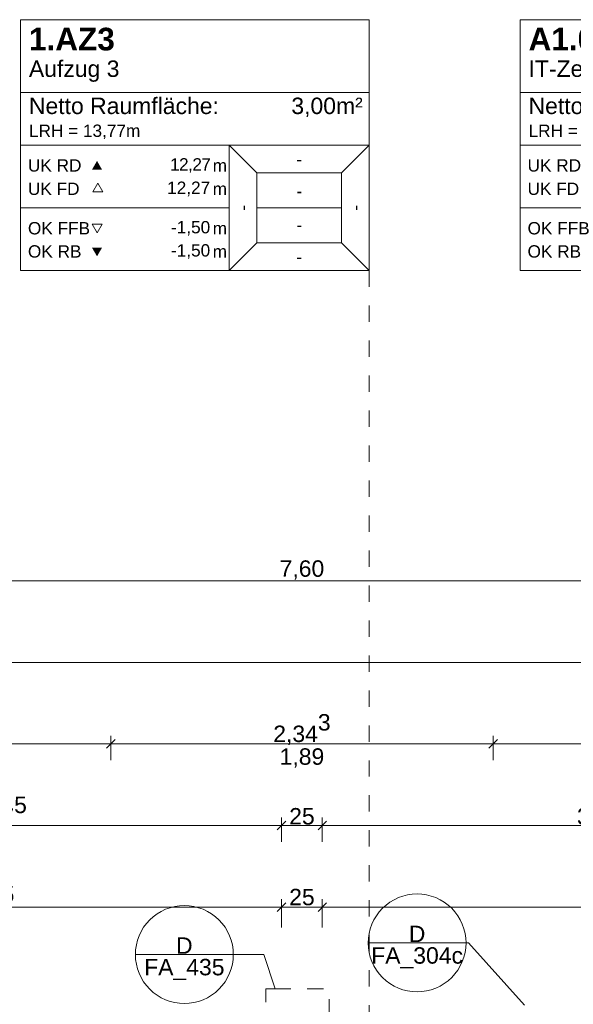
# Model space of a CAD drawing. Header units: metres. Extents: x -180 to 4, y -49 to 6.
# Tile 224 of 256: x -165.75 to -162.36, y 0.3 to 6.34. Entities that reach past the tile are written whole.
import ezdxf

# ---------------------------------------------------------------- set-up
doc = ezdxf.new("R2010")
doc.units = ezdxf.units.M
doc.header["$LTSCALE"] = 0.05
doc.header["$PDMODE"] = 1
doc.header["$PDSIZE"] = -2
doc.linetypes.add('ISO-10 Strichpunktlinie', pattern=[4.699, 3.048, -0.762, 0.127, -0.762])
doc.linetypes.add('KRA_ARC_3_GR_00_000_V_4-Grundriss EG$0$ISO-03 Gestrichelt mit A', pattern=[3.81, 1.524, -2.286])
doc.layers.get('0').update_dxf_attribs({"lineweight": 25})
for name, color, linetype, lineweight, true_color in [('70 -72 Beschriftung- 7 Detailverweise', 7, 'Continuous', 9, 0x00dd00), ('70 -72 Beschriftung- 7 Detailverweise Linie', 7, 'Continuous', 9, 0x00dd00), ('70 -75 Raumstempel- 1 Raumstempel', 1, 'Continuous', 50, 0xff0000), ('70 -76 Bemaßung- 2 Allgemein', 7, 'Continuous', 5, 0x6666cc)]:
    doc.layers.add(name, color=color, linetype=linetype, lineweight=lineweight, true_color=true_color)
doc.layers.add('70 -75 Raumstempel-2 Verweislinie', color=7, linetype='KRA_ARC_3_GR_00_000_V_4-Grundriss EG$0$ISO-03 Gestrichelt mit A', lineweight=9)
doc.layers.add('Keine', color=7, linetype='Continuous', lineweight=9)
doc.styles.add('Arial', font='arial.ttf')
doc.styles.add('Arial (bold)', font='arialbd.ttf')
doc.dimstyles.new('k+k 1_50', dxfattribs={"dimtxt": 0.100689, "dimasz": 0.05302, "dimexe": 0.05, "dimexo": 0.15, "dimgap": 0.01, "dimtad": 1, "dimdec": 3, "dimtxsty": 'Arial', "dimblk": 'VW_SLASH', "dimblk1": 'VW_SLASH', "dimblk2": 'VW_SLASH', "dimcen": 0, "dimdle": 0.05, "dimadec": 3, "dimazin": 0, "dimtfac": 0.75, "dimtdec": 3, "dimtix": 1, "dimtmove": 0, "dimatfit": 0, "dimldrblk": 'VW_SLASH-1', "dimfxl": 0.125, "dimfxlon": 1, "dimfrac": 2, "dimtolj": 1, "dimarcsym": 0})
doc.dimstyles.new('k+k_klein', dxfattribs={"dimtxt": 0.100689, "dimasz": 0.05302, "dimexe": 0.05, "dimexo": 0.15, "dimgap": 0.005, "dimtad": 1, "dimdec": 3, "dimtxsty": 'Arial', "dimblk": 'VW_SLASH-2', "dimblk1": 'VW_SLASH-2', "dimblk2": 'VW_SLASH-2', "dimcen": 0, "dimdle": 0.025, "dimadec": 3, "dimazin": 0, "dimtfac": 0.75, "dimtdec": 3, "dimtix": 1, "dimtmove": 0, "dimatfit": 0, "dimldrblk": 'VW_FILLEDARROW', "dimfxl": 0.1, "dimfxlon": 1, "dimfrac": 2, "dimtolj": 1, "dimarcsym": 0})

# ---------------------------------------------------------------- blocks, each defined once
blk = doc.blocks.new('Gruppe-13118')
at = {"layer": '70 -75 Raumstempel- 1 Raumstempel', "color": 7, "linetype": 'Continuous', "lineweight": 9, "transparency": 33554687}
for p, q in [((-162.6827, 6.3376), (-162.6827, 4.8)), ((-160.546, 6.3376), (-162.6827, 6.3376)), ((-160.546, 4.8), (-160.546, 6.3376)), ((-160.546, 5.8908), (-162.6827, 5.8908)), ((-162.6827, 5.5688), (-161.4045, 5.5688)), ((-161.2349, 5.3984), (-161.4045, 5.5688)), ((-160.546, 5.5688), (-161.4045, 5.5688)), ((-161.4045, 5.5688), (-161.4045, 4.8)), ((-161.4045, 5.5688), (-160.546, 5.5688)), ((-160.7156, 5.3984), (-160.546, 5.5688)), ((-161.2349, 4.9704), (-161.2349, 5.3984)), ((-161.2349, 5.3984), (-160.7156, 5.3984)), ((-160.7156, 4.9704), (-160.7156, 5.3984)), ((-162.6827, 5.1844), (-161.4045, 5.1844)), ((-160.7156, 5.1844), (-161.2349, 5.1844)), ((-161.2349, 4.9704), (-161.4045, 4.8)), ((-161.2349, 4.9704), (-160.7156, 4.9704)), ((-160.7156, 4.9704), (-160.546, 4.8)), ((-160.546, 4.8), (-162.6827, 4.8))]:
    blk.add_line(p, q, dxfattribs=at)
for points in [[(-162.1834, 5.4191), (-162.2141, 5.4724), (-162.2449, 5.4191)], [(-162.1834, 4.9408), (-162.2141, 4.8875), (-162.2449, 4.9408)]]:
    blk.add_solid(points, dxfattribs=at)
at = {"layer": '70 -75 Raumstempel- 1 Raumstempel', "color": 7, "transparency": 33554687}
for s, insert, char_height, attachment_point, rotation, line_spacing_factor, style in [('A1.045', (-162.6317, 6.2178), 0.13845, 4, 0, 0.971658, 'Arial (bold)'), ('IT-Zentrale', (-162.6317, 6.0876), 0.100689, 1, 0, 0.970891, 'Arial'), ('Netto Raumfläche:', (-162.6317, 5.8601), 0.100689, 1, 0, 0.96878, 'Arial'), ('24,20m²', (-160.585, 5.8601), 0.10069, 3, 0, 0.96878, 'Arial'), ('OSB', (-160.9753, 5.482), 0.07552, 5, 0, 0.973705, 'Arial'), ('{\\T0.9;DE00BSD1}', (-160.9753, 5.2874), 0.075516, 5, 0, 0.973705, 'Arial'), ('B', (-161.3199, 5.1844), 0.0755, 5, 90, 0.973705, 'Arial'), ('B', (-160.6309, 5.1844), 0.0755, 5, 90, 0.973705, 'Arial'), ('{\\T0.9;BO02ES3}', (-160.9753, 5.0794), 0.075516, 5, 0, 0.973705, 'Arial'), ('B', (-160.9753, 4.8839), 0.0755, 5, 0, 0.973705, 'Arial')]:
    blk.add_mtext(s, dxfattribs=dict(at, insert=insert, char_height=char_height, attachment_point=attachment_point, rotation=rotation, line_spacing_factor=line_spacing_factor, style=style))
at = {"layer": '70 -75 Raumstempel- 1 Raumstempel', "color": 7, "transparency": 33554687, "rotation": 0, "style": 'Arial'}
for s, insert, char_height, width, attachment_point, line_spacing_factor in [('LRH = 3,6775m', (-162.6317, 5.6952), 0.075516, 2.046762, 1, 0.968077), ('UK RD', (-162.6377, 5.4442), 0.07552, 0.3787, 4, 0.973705), ('{\\T0.93;8,49}', (-161.5202, 5.4442), 0.075516, 0.640583, 6, 0.973705), ('m', (-161.417, 5.4442), 0.0755, 0.105423, 6, 0.973705), ('UK FD', (-162.6377, 5.3011), 0.07552, 0.3787, 4, 0.973705), ('8,4775', (-161.5202, 5.3011), 0.07552, 0.640583, 6, 0.973705), ('m', (-161.417, 5.3011), 0.0755, 0.105423, 6, 0.973705), ('OK FFB', (-162.6377, 5.0593), 0.07552, 0.401981, 4, 0.973705), ('4,80', (-161.5202, 5.0593), 0.07552, 0.640583, 6, 0.973705), ('m', (-161.417, 5.0593), 0.0755, 0.105423, 6, 0.973705), ('OK RB', (-162.6377, 4.9173), 0.07552, 0.401981, 4, 0.973705), ('4,60', (-161.5202, 4.9173), 0.07552, 0.640583, 6, 0.973705), ('m', (-161.417, 4.9173), 0.0755, 0.105423, 6, 0.973705)]:
    blk.add_mtext(s, dxfattribs=dict(at, insert=insert, char_height=char_height, width=width, attachment_point=attachment_point, line_spacing_factor=line_spacing_factor))
at = {"color": 255, "linetype": 'Continuous', "lineweight": 9, "transparency": 33554687}
for points in [[(-162.1791, 5.2825), (-162.2099, 5.3358), (-162.2407, 5.2825)], [(-162.1834, 5.0845), (-162.2141, 5.0312), (-162.2449, 5.0845)]]:
    blk.add_wipeout(points, dxfattribs=at).dxf.layer = '70 -75 Raumstempel- 1 Raumstempel'
at = {"layer": '70 -75 Raumstempel- 1 Raumstempel', "color": 7, "linetype": 'Continuous', "lineweight": 9, "transparency": 33554687, "flags": 128}
for points in [[(-162.1791, 5.2825), (-162.2099, 5.3358), (-162.2407, 5.2825)], [(-162.1834, 5.0845), (-162.2141, 5.0312), (-162.2449, 5.0845)]]:
    blk.add_lwpolyline(points, close=True, dxfattribs=at)
blk = doc.blocks.new('Gruppe-13119')
at = {"layer": '70 -75 Raumstempel- 1 Raumstempel', "color": 7, "transparency": 33554687}
blk.add_blockref('Gruppe-13118', (0, 0), dxfattribs=at)
blk = doc.blocks.new('Gruppe-13122')
at = {"layer": '70 -75 Raumstempel- 1 Raumstempel', "color": 7, "linetype": 'Continuous', "lineweight": 9, "transparency": 33554687}
for p, q in [((-165.746, 6.3376), (-165.746, 4.8)), ((-163.6093, 6.3376), (-165.746, 6.3376)), ((-163.6093, 4.8), (-163.6093, 6.3376)), ((-163.6093, 5.8908), (-165.746, 5.8908)), ((-165.746, 5.5688), (-164.4678, 5.5688)), ((-164.2982, 5.3984), (-164.4678, 5.5688)), ((-163.6093, 5.5688), (-164.4678, 5.5688)), ((-164.4678, 5.5688), (-164.4678, 4.8)), ((-164.4678, 5.5688), (-163.6093, 5.5688)), ((-163.7789, 5.3984), (-163.6093, 5.5688)), ((-164.2982, 4.9704), (-164.2982, 5.3984)), ((-164.2982, 5.3984), (-163.7789, 5.3984)), ((-163.7789, 4.9704), (-163.7789, 5.3984)), ((-165.746, 5.1844), (-164.4678, 5.1844)), ((-163.7789, 5.1844), (-164.2982, 5.1844)), ((-164.2982, 4.9704), (-164.4678, 4.8)), ((-164.2982, 4.9704), (-163.7789, 4.9704)), ((-163.7789, 4.9704), (-163.6093, 4.8)), ((-163.6093, 4.8), (-165.746, 4.8))]:
    blk.add_line(p, q, dxfattribs=at)
for points in [[(-165.2467, 5.4191), (-165.2774, 5.4724), (-165.3082, 5.4191)], [(-165.2467, 4.9408), (-165.2774, 4.8875), (-165.3082, 4.9408)]]:
    blk.add_solid(points, dxfattribs=at)
at = {"layer": '70 -75 Raumstempel- 1 Raumstempel', "color": 7, "transparency": 33554687}
for s, insert, char_height, attachment_point, rotation, line_spacing_factor, style in [('1.AZ3', (-165.695, 6.2178), 0.13845, 4, 0, 0.971658, 'Arial (bold)'), ('Aufzug 3', (-165.695, 6.0876), 0.10069, 1, 0, 0.970891, 'Arial'), ('Netto Raumfläche:', (-165.695, 5.8601), 0.100689, 1, 0, 0.96878, 'Arial'), ('3,00m²', (-163.6483, 5.8601), 0.10069, 3, 0, 0.96878, 'Arial'), ('-', (-164.0386, 5.482), 0.0755, 5, 0, 0.973705, 'Arial'), ('{\\T0.9;-}', (-164.0386, 5.2874), 0.07552, 5, 0, 0.973705, 'Arial'), ('-', (-164.3832, 5.1844), 0.0755, 5, 90, 0.973705, 'Arial'), ('-', (-163.6942, 5.1844), 0.0755, 5, 90, 0.973705, 'Arial'), ('{\\T0.9;-}', (-164.0386, 5.0794), 0.07552, 5, 0, 0.973705, 'Arial'), ('-', (-164.0386, 4.8839), 0.0755, 5, 0, 0.973705, 'Arial')]:
    blk.add_mtext(s, dxfattribs=dict(at, insert=insert, char_height=char_height, attachment_point=attachment_point, rotation=rotation, line_spacing_factor=line_spacing_factor, style=style))
at = {"layer": '70 -75 Raumstempel- 1 Raumstempel', "color": 7, "transparency": 33554687, "rotation": 0, "style": 'Arial'}
for s, insert, char_height, width, attachment_point, line_spacing_factor in [('LRH = 13,77m', (-165.695, 5.6952), 0.075516, 2.046762, 1, 0.968077), ('UK RD', (-165.701, 5.4442), 0.07552, 0.3787, 4, 0.973705), ('{\\T0.93;12,27}', (-164.5835, 5.4442), 0.075516, 0.640583, 6, 0.973705), ('m', (-164.4803, 5.4442), 0.0755, 0.105423, 6, 0.973705), ('UK FD', (-165.701, 5.3011), 0.07552, 0.3787, 4, 0.973705), ('12,27', (-164.5835, 5.3011), 0.07552, 0.640583, 6, 0.973705), ('m', (-164.4803, 5.3011), 0.0755, 0.105423, 6, 0.973705), ('OK FFB', (-165.701, 5.0593), 0.07552, 0.401981, 4, 0.973705), ('-1,50', (-164.5835, 5.0593), 0.07552, 0.640583, 6, 0.973705), ('m', (-164.4803, 5.0593), 0.0755, 0.105423, 6, 0.973705), ('OK RB', (-165.701, 4.9173), 0.07552, 0.401981, 4, 0.973705), ('-1,50', (-164.5835, 4.9173), 0.07552, 0.640583, 6, 0.973705), ('m', (-164.4803, 4.9173), 0.0755, 0.105423, 6, 0.973705)]:
    blk.add_mtext(s, dxfattribs=dict(at, insert=insert, char_height=char_height, width=width, attachment_point=attachment_point, line_spacing_factor=line_spacing_factor))
at = {"color": 255, "linetype": 'Continuous', "lineweight": 9, "transparency": 33554687}
for points in [[(-165.2424, 5.2825), (-165.2732, 5.3358), (-165.304, 5.2825)], [(-165.2467, 5.0845), (-165.2774, 5.0312), (-165.3082, 5.0845)]]:
    blk.add_wipeout(points, dxfattribs=at).dxf.layer = '70 -75 Raumstempel- 1 Raumstempel'
at = {"layer": '70 -75 Raumstempel- 1 Raumstempel', "color": 7, "linetype": 'Continuous', "lineweight": 9, "transparency": 33554687, "flags": 128}
for points in [[(-165.2424, 5.2825), (-165.2732, 5.3358), (-165.304, 5.2825)], [(-165.2467, 5.0845), (-165.2774, 5.0312), (-165.3082, 5.0845)]]:
    blk.add_lwpolyline(points, close=True, dxfattribs=at)
blk = doc.blocks.new('Gruppe-13123')
at = {"layer": '70 -75 Raumstempel- 1 Raumstempel', "color": 7, "transparency": 33554687}
blk.add_blockref('Gruppe-13122', (0, 0), dxfattribs=at)
blk = doc.blocks.new('Gruppe-14451')
at = {"layer": '70 -72 Beschriftung- 7 Detailverweise'}
blk.add_line((-163.0149, 0.6812), (-163.6149, 0.6812), dxfattribs=at)
at = {"layer": '70 -72 Beschriftung- 7 Detailverweise', "flags": 128}
blk.add_lwpolyline([(-163.0149, 0.6812), (-163.0164, 0.6518), (-163.0207, 0.6227), (-163.0278, 0.5941), (-163.0378, 0.5664), (-163.0503, 0.5398), (-163.0655, 0.5146), (-163.083, 0.4909), (-163.1028, 0.4691), (-163.1246, 0.4493), (-163.1482, 0.4318), (-163.1735, 0.4167), (-163.2001, 0.4041), (-163.2278, 0.3941), (-163.2564, 0.387), (-163.2855, 0.3827), (-163.3149, 0.3812), (-163.3443, 0.3827), (-163.3734, 0.387), (-163.402, 0.3941), (-163.4297, 0.4041), (-163.4563, 0.4167), (-163.4816, 0.4318), (-163.5052, 0.4493), (-163.527, 0.4691), (-163.5468, 0.4909), (-163.5644, 0.5146), (-163.5795, 0.5398), (-163.5921, 0.5664), (-163.602, 0.5941), (-163.6092, 0.6227), (-163.6135, 0.6518), (-163.6149, 0.6812), (-163.6135, 0.7106), (-163.6092, 0.7398), (-163.602, 0.7683), (-163.5921, 0.796), (-163.5795, 0.8226), (-163.5644, 0.8479), (-163.5468, 0.8715), (-163.527, 0.8934), (-163.5052, 0.9131), (-163.4816, 0.9307), (-163.4563, 0.9458), (-163.4297, 0.9584), (-163.402, 0.9683), (-163.3734, 0.9755), (-163.3443, 0.9798), (-163.3149, 0.9812), (-163.2855, 0.9798), (-163.2564, 0.9755), (-163.2278, 0.9683), (-163.2001, 0.9584), (-163.1735, 0.9458), (-163.1482, 0.9307), (-163.1246, 0.9131), (-163.1028, 0.8934), (-163.083, 0.8715), (-163.0655, 0.8479), (-163.0503, 0.8226), (-163.0378, 0.796), (-163.0278, 0.7683), (-163.0207, 0.7398), (-163.0164, 0.7106)], close=True, dxfattribs=at)
at = {"layer": '70 -72 Beschriftung- 7 Detailverweise'}
blk.add_point((-163.3149, 0.6812), dxfattribs=at)
at = {"layer": '70 -72 Beschriftung- 7 Detailverweise', "line_spacing_factor": 0.96878, "style": 'Arial'}
for s, insert, char_height, attachment_point in [('D', (-163.3149, 0.6858), 0.1007, 8), ('FA_304c', (-163.3149, 0.6546), 0.10069, 2)]:
    blk.add_mtext(s, dxfattribs=dict(at, insert=insert, char_height=char_height, attachment_point=attachment_point))
blk = doc.blocks.new('Gruppe-14452')
at = {"layer": '70 -72 Beschriftung- 7 Detailverweise', "transparency": 33554687}
for q in [(-163.3149, 0.6812), (-162.6569, 0.3)]:
    blk.add_line((-162.9998, 0.6812), q, dxfattribs=at)
at = {"layer": '70 -72 Beschriftung- 7 Detailverweise', "color": 7, "transparency": 33554687}
blk.add_blockref('Gruppe-14451', (0, 0), dxfattribs=at)
blk = doc.blocks.new('Gruppe-14787')
at = {"layer": '70 -72 Beschriftung- 7 Detailverweise'}
blk.add_line((-164.4421, 0.6099), (-165.0421, 0.6099), dxfattribs=at)
at = {"layer": '70 -72 Beschriftung- 7 Detailverweise', "flags": 128}
blk.add_lwpolyline([(-164.4421, 0.6099), (-164.4435, 0.5805), (-164.4478, 0.5514), (-164.455, 0.5228), (-164.4649, 0.4951), (-164.4775, 0.4685), (-164.4926, 0.4433), (-164.5102, 0.4196), (-164.53, 0.3978), (-164.5518, 0.378), (-164.5754, 0.3605), (-164.6007, 0.3454), (-164.6273, 0.3328), (-164.655, 0.3228), (-164.6836, 0.3157), (-164.7127, 0.3114), (-164.7421, 0.3099), (-164.7715, 0.3114), (-164.8006, 0.3157), (-164.8292, 0.3228), (-164.8569, 0.3328), (-164.8835, 0.3454), (-164.9088, 0.3605), (-164.9324, 0.378), (-164.9542, 0.3978), (-164.974, 0.4196), (-164.9915, 0.4433), (-165.0067, 0.4685), (-165.0192, 0.4951), (-165.0292, 0.5228), (-165.0363, 0.5514), (-165.0406, 0.5805), (-165.0421, 0.6099), (-165.0406, 0.6393), (-165.0363, 0.6685), (-165.0292, 0.697), (-165.0192, 0.7247), (-165.0067, 0.7513), (-164.9915, 0.7766), (-164.974, 0.8002), (-164.9542, 0.8221), (-164.9324, 0.8418), (-164.9088, 0.8594), (-164.8835, 0.8745), (-164.8569, 0.8871), (-164.8292, 0.897), (-164.8006, 0.9042), (-164.7715, 0.9085), (-164.7421, 0.9099), (-164.7127, 0.9085), (-164.6836, 0.9042), (-164.655, 0.897), (-164.6273, 0.8871), (-164.6007, 0.8745), (-164.5754, 0.8594), (-164.5518, 0.8418), (-164.53, 0.8221), (-164.5102, 0.8002), (-164.4926, 0.7766), (-164.4775, 0.7513), (-164.4649, 0.7247), (-164.455, 0.697), (-164.4478, 0.6685), (-164.4435, 0.6393)], close=True, dxfattribs=at)
at = {"layer": '70 -72 Beschriftung- 7 Detailverweise'}
blk.add_point((-164.7421, 0.6099), dxfattribs=at)
at = {"layer": '70 -72 Beschriftung- 7 Detailverweise', "line_spacing_factor": 0.96878, "style": 'Arial'}
for s, insert, char_height, attachment_point in [('D', (-164.7421, 0.6145), 0.1007, 8), ('FA_435', (-164.7421, 0.5833), 0.10069, 2)]:
    blk.add_mtext(s, dxfattribs=dict(at, insert=insert, char_height=char_height, attachment_point=attachment_point))
blk = doc.blocks.new('Gruppe-14788')
at = {"layer": '70 -72 Beschriftung- 7 Detailverweise', "transparency": 33554687}
for q in [(-164.7421, 0.6099), (-164.1846, 0.4001)]:
    blk.add_line((-164.2554, 0.6099), q, dxfattribs=at)
at = {"layer": '70 -72 Beschriftung- 7 Detailverweise', "color": 7, "transparency": 33554687}
blk.add_blockref('Gruppe-14787', (0, 0), dxfattribs=at)
blk = doc.blocks.new('_OG1_2D (2D)')
at = {"layer": '70 -72 Beschriftung- 7 Detailverweise Linie', "linetype": 'ISO-10 Strichpunktlinie', "flags": 128}
blk.add_lwpolyline([(-164.24145832, 0.40007304), (-163.85345975, 0.40007304), (-163.85345975, -0.83655064), (-164.24145832, -0.83655064)], close=True, dxfattribs=at)
at = {"layer": '70 -72 Beschriftung- 7 Detailverweise'}
for name in ['Gruppe-14452', 'Gruppe-14788']:
    blk.add_blockref(name, (0, 0), dxfattribs=at)
at = {"layer": '70 -75 Raumstempel- 1 Raumstempel', "transparency": 33554687}
for name in ['Gruppe-13123', 'Gruppe-13119']:
    blk.add_blockref(name, (0, 0), dxfattribs=at)
at = {"layer": '70 -75 Raumstempel-2 Verweislinie'}
blk.add_line((-163.60930191, 4.79995802), (-163.60930191, -7.13204198), dxfattribs=at)
blk = doc.blocks.new('VW_SLASH-2')
at = {"color": 0, "linetype": 'ByBlock', "lineweight": -2, "transparency": 16777216}
blk.add_line((0.47, 0), (-1, 0), dxfattribs=at)
at = {"color": 0, "lineweight": 5, "transparency": 16777216, "flags": 128}
blk.add_lwpolyline([(0.5, 0.5), (-0.5, -0.5)], dxfattribs=at)
blk = doc.blocks.new('*D16093')
at = {"layer": '70 -76 Bemaßung- 2 Allgemein', "color": 0, "lineweight": -2}
for p, q in [((-167.821, 3.05), (-167.821, 2.95)), ((-160.221, 3.05), (-160.221, 2.95)), ((-160.274, 2.9), (-167.768, 2.9))]:
    blk.add_line(p, q, dxfattribs=at)
at = {"layer": 'Defpoints', "color": 0}
for p in [(-167.821, 2.9), (-167.821, 2.9), (-160.221, 2.9)]:
    blk.add_point(p, dxfattribs=at)
at = {"layer": '70 -76 Bemaßung- 2 Allgemein', "color": 0, "lineweight": -2, "xscale": 0.05302001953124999, "yscale": 0.05302001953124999, "zscale": 0.05302001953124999, "rotation": 180}
blk.add_blockref('VW_SLASH-2', (-167.821, 2.9), dxfattribs=at)
at = {"layer": '70 -76 Bemaßung- 2 Allgemein', "color": 0, "lineweight": -2, "xscale": 0.05302001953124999, "yscale": 0.05302001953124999, "zscale": 0.05302001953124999}
blk.add_blockref('VW_SLASH-2', (-160.221, 2.9), dxfattribs=at)
at = {"layer": '70 -76 Bemaßung- 2 Allgemein', "color": 0, "insert": (-164.021, 2.9654), "char_height": 0.10069, "attachment_point": 5, "style": 'Arial'}
blk.add_mtext('\\A1;7,60', dxfattribs=at)
blk = doc.blocks.new('VW_FILLEDARROW')
at = {"linetype": 'Continuous', "lineweight": 0, "transparency": 16777216}
blk.add_hatch(color=0, dxfattribs=at).paths.add_polyline_path([(-2.83, 0.76), (0, 0), (-2.83, -0.76)])
at = {"color": 0, "lineweight": 5, "transparency": 16777216, "flags": 128}
blk.add_lwpolyline([(-2.83, 0.76), (0, 0), (-2.83, -0.76)], close=True, dxfattribs=at)
blk = doc.blocks.new('VW_SLASH')
at = {"color": 0, "linetype": 'ByBlock', "lineweight": -2, "transparency": 16777216}
blk.add_line((0.94, 0), (-1, 0), dxfattribs=at)
at = {"color": 0, "lineweight": 20, "transparency": 16777216, "flags": 128}
blk.add_lwpolyline([(0.5, 0.5), (-0.5, -0.5)], dxfattribs=at)
blk = doc.blocks.new('*D16163')
at = {"layer": '70 -76 Bemaßung- 2 Allgemein', "color": 0, "lineweight": -2}
for p, q in [((-167.696, 0.775), (-167.696, 0.95)), ((-164.146, 0.775), (-164.146, 0.95)), ((-164.199, 0.9), (-167.643, 0.9))]:
    blk.add_line(p, q, dxfattribs=at)
at = {"layer": 'Defpoints', "color": 0}
for p in [(-167.696, 0.9), (-167.696, -0.647), (-164.146, -0.647)]:
    blk.add_point(p, dxfattribs=at)
at = {"layer": '70 -76 Bemaßung- 2 Allgemein', "color": 0, "lineweight": -2, "xscale": 0.05302001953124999, "yscale": 0.05302001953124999, "zscale": 0.05302001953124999, "rotation": 180}
blk.add_blockref('VW_SLASH', (-167.696, 0.9), dxfattribs=at)
at = {"layer": '70 -76 Bemaßung- 2 Allgemein', "color": 0, "lineweight": -2, "xscale": 0.05302001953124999, "yscale": 0.05302001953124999, "zscale": 0.05302001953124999}
blk.add_blockref('VW_SLASH', (-164.146, 0.9), dxfattribs=at)
at = {"layer": '70 -76 Bemaßung- 2 Allgemein', "color": 0, "insert": (-165.921, 0.9704), "char_height": 0.10069, "attachment_point": 5, "style": 'Arial'}
blk.add_mtext('\\A1;3,55', dxfattribs=at)
blk = doc.blocks.new('VW_SLASH-1')
at = {"color": 0, "linetype": 'ByBlock', "lineweight": -2, "transparency": 16777216}
blk.add_line((0.94, 0), (-1, 0), dxfattribs=at)
at = {"color": 0, "lineweight": 5, "transparency": 16777216, "flags": 128}
blk.add_lwpolyline([(0.5, 0.5), (-0.5, -0.5)], dxfattribs=at)
blk = doc.blocks.new('*D16164')
at = {"layer": '70 -76 Bemaßung- 2 Allgemein', "color": 0, "lineweight": -2}
for p, q in [((-164.146, 0.775), (-164.146, 0.95)), ((-163.896, 0.775), (-163.896, 0.95)), ((-163.949, 0.9), (-164.093, 0.9))]:
    blk.add_line(p, q, dxfattribs=at)
at = {"layer": 'Defpoints', "color": 0}
for p in [(-164.146, 0.9), (-164.146, -0.647), (-163.896, -0.647)]:
    blk.add_point(p, dxfattribs=at)
at = {"layer": '70 -76 Bemaßung- 2 Allgemein', "color": 0, "lineweight": -2, "xscale": 0.05302001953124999, "yscale": 0.05302001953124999, "zscale": 0.05302001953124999, "rotation": 180}
blk.add_blockref('VW_SLASH', (-164.146, 0.9), dxfattribs=at)
at = {"layer": '70 -76 Bemaßung- 2 Allgemein', "color": 0, "lineweight": -2, "xscale": 0.05302001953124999, "yscale": 0.05302001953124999, "zscale": 0.05302001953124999}
blk.add_blockref('VW_SLASH', (-163.896, 0.9), dxfattribs=at)
at = {"layer": '70 -76 Bemaßung- 2 Allgemein', "color": 0, "insert": (-164.021, 0.9614), "char_height": 0.10069, "attachment_point": 5, "style": 'Arial'}
blk.add_mtext('\\A1;25', dxfattribs=at)
blk = doc.blocks.new('*D16165')
at = {"layer": '70 -76 Bemaßung- 2 Allgemein', "color": 0, "lineweight": -2}
for p, q in [((-163.896, 0.775), (-163.896, 0.95)), ((-160.346, 0.775), (-160.346, 0.95)), ((-160.399, 0.9), (-163.843, 0.9))]:
    blk.add_line(p, q, dxfattribs=at)
at = {"layer": 'Defpoints', "color": 0}
for p in [(-163.896, 0.9), (-163.896, -0.647), (-160.346, -0.647)]:
    blk.add_point(p, dxfattribs=at)
at = {"layer": '70 -76 Bemaßung- 2 Allgemein', "color": 0, "lineweight": -2, "xscale": 0.05302001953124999, "yscale": 0.05302001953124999, "zscale": 0.05302001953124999, "rotation": 180}
blk.add_blockref('VW_SLASH', (-163.896, 0.9), dxfattribs=at)
at = {"layer": '70 -76 Bemaßung- 2 Allgemein', "color": 0, "lineweight": -2, "xscale": 0.05302001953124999, "yscale": 0.05302001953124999, "zscale": 0.05302001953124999}
blk.add_blockref('VW_SLASH', (-160.346, 0.9), dxfattribs=at)
at = {"layer": '70 -76 Bemaßung- 2 Allgemein', "color": 0, "insert": (-162.121, 0.9704), "char_height": 0.10069, "attachment_point": 5, "style": 'Arial'}
blk.add_mtext('\\A1;3,55', dxfattribs=at)
blk = doc.blocks.new('*D16413')
at = {"layer": '70 -76 Bemaßung- 2 Allgemein', "color": 0, "lineweight": -2}
for p, q in [((-175.421, 2.3), (-175.421, 2.45)), ((-0.421, 2.3), (-0.421, 2.45)), ((-0.474, 2.4), (-175.368, 2.4))]:
    blk.add_line(p, q, dxfattribs=at)
at = {"layer": 'Defpoints', "color": 0}
for p in [(-175.421, 2.4), (-175.421, 0.3186), (-0.421, -0.447)]:
    blk.add_point(p, dxfattribs=at)
at = {"layer": '70 -76 Bemaßung- 2 Allgemein', "color": 0, "lineweight": -2, "xscale": 0.05302001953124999, "yscale": 0.05302001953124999, "zscale": 0.05302001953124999, "rotation": 180}
blk.add_blockref('VW_SLASH-2', (-175.421, 2.4), dxfattribs=at)
at = {"layer": '70 -76 Bemaßung- 2 Allgemein', "color": 0, "lineweight": -2, "xscale": 0.05302001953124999, "yscale": 0.05302001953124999, "zscale": 0.05302001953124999}
blk.add_blockref('VW_SLASH-2', (-0.421, 2.4), dxfattribs=at)
at = {"layer": '70 -76 Bemaßung- 2 Allgemein', "color": 0, "insert": (-87.921, 2.4654), "char_height": 0.10069, "attachment_point": 5, "style": 'Arial'}
blk.add_mtext('\\A1;175,00', dxfattribs=at)
blk = doc.blocks.new('*D16427')
at = {"layer": '70 -76 Bemaßung- 2 Allgemein', "color": 0, "lineweight": -2}
for p, q in [((-167.536, 1.8), (-167.536, 1.95)), ((-165.1927, 1.8), (-165.1927, 1.95)), ((-165.2457, 1.9), (-167.483, 1.9))]:
    blk.add_line(p, q, dxfattribs=at)
at = {"layer": 'Defpoints', "color": 0}
for p in [(-167.536, 1.9), (-167.536, -0.347), (-165.1927, -0.347)]:
    blk.add_point(p, dxfattribs=at)
at = {"layer": '70 -76 Bemaßung- 2 Allgemein', "color": 0, "lineweight": -2, "xscale": 0.05302001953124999, "yscale": 0.05302001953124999, "zscale": 0.05302001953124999, "rotation": 180}
blk.add_blockref('VW_SLASH-2', (-167.536, 1.9), dxfattribs=at)
at = {"layer": '70 -76 Bemaßung- 2 Allgemein', "color": 0, "lineweight": -2, "xscale": 0.05302001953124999, "yscale": 0.05302001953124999, "zscale": 0.05302001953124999}
blk.add_blockref('VW_SLASH-2', (-165.1927, 1.9), dxfattribs=at)
at = {"layer": '70 -76 Bemaßung- 2 Allgemein', "color": 0, "insert": (-166.3643, 1.9881), "char_height": 0.100689, "attachment_point": 5, "style": 'Arial'}
blk.add_mtext('\\A1;2,34\\S3^ ;', dxfattribs=at)
blk = doc.blocks.new('*D16428')
at = {"layer": '70 -76 Bemaßung- 2 Allgemein', "color": 0, "lineweight": -2}
for p, q in [((-165.1927, 1.8), (-165.1927, 1.95)), ((-162.8493, 1.8), (-162.8493, 1.95)), ((-162.9024, 1.9), (-165.1396, 1.9))]:
    blk.add_line(p, q, dxfattribs=at)
at = {"layer": 'Defpoints', "color": 0}
for p in [(-165.1927, 1.9), (-165.1927, -0.347), (-162.8493, -0.347)]:
    blk.add_point(p, dxfattribs=at)
at = {"layer": '70 -76 Bemaßung- 2 Allgemein', "color": 0, "lineweight": -2, "xscale": 0.05302001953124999, "yscale": 0.05302001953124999, "zscale": 0.05302001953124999, "rotation": 180}
blk.add_blockref('VW_SLASH-2', (-165.1927, 1.9), dxfattribs=at)
at = {"layer": '70 -76 Bemaßung- 2 Allgemein', "color": 0, "lineweight": -2, "xscale": 0.05302001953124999, "yscale": 0.05302001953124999, "zscale": 0.05302001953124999}
blk.add_blockref('VW_SLASH-2', (-162.8493, 1.9), dxfattribs=at)
at = {"layer": '70 -76 Bemaßung- 2 Allgemein', "color": 0, "insert": (-164.021, 1.9881), "char_height": 0.100689, "attachment_point": 5, "style": 'Arial'}
blk.add_mtext('\\A1;2,34\\S3^ ;', dxfattribs=at)
blk = doc.blocks.new('*D16429')
at = {"layer": '70 -76 Bemaßung- 2 Allgemein', "color": 0, "lineweight": -2}
for p, q in [((-162.8493, 1.8), (-162.8493, 1.95)), ((-160.506, 1.8), (-160.506, 1.95)), ((-160.559, 1.9), (-162.7963, 1.9))]:
    blk.add_line(p, q, dxfattribs=at)
at = {"layer": 'Defpoints', "color": 0}
for p in [(-162.8493, 1.9), (-162.8493, -0.347), (-160.506, -0.347)]:
    blk.add_point(p, dxfattribs=at)
at = {"layer": '70 -76 Bemaßung- 2 Allgemein', "color": 0, "lineweight": -2, "xscale": 0.05302001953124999, "yscale": 0.05302001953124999, "zscale": 0.05302001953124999, "rotation": 180}
blk.add_blockref('VW_SLASH-2', (-162.8493, 1.9), dxfattribs=at)
at = {"layer": '70 -76 Bemaßung- 2 Allgemein', "color": 0, "lineweight": -2, "xscale": 0.05302001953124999, "yscale": 0.05302001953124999, "zscale": 0.05302001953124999}
blk.add_blockref('VW_SLASH-2', (-160.506, 1.9), dxfattribs=at)
at = {"layer": '70 -76 Bemaßung- 2 Allgemein', "color": 0, "insert": (-161.6777, 1.9881), "char_height": 0.100689, "attachment_point": 5, "style": 'Arial'}
blk.add_mtext('\\A1;2,34\\S3^ ;', dxfattribs=at)
blk = doc.blocks.new('*D16580')
at = {"layer": '70 -76 Bemaßung- 2 Allgemein', "color": 0, "lineweight": -2}
for p, q in [((-167.621, 1.3), (-167.621, 1.45)), ((-164.146, 1.3), (-164.146, 1.45)), ((-164.199, 1.4), (-167.568, 1.4))]:
    blk.add_line(p, q, dxfattribs=at)
at = {"layer": 'Defpoints', "color": 0}
for p in [(-167.621, 1.4), (-167.621, -0.647), (-164.146, -0.647)]:
    blk.add_point(p, dxfattribs=at)
at = {"layer": '70 -76 Bemaßung- 2 Allgemein', "color": 0, "lineweight": -2, "xscale": 0.05302001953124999, "yscale": 0.05302001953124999, "zscale": 0.05302001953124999, "rotation": 180}
blk.add_blockref('VW_SLASH-2', (-167.621, 1.4), dxfattribs=at)
at = {"layer": '70 -76 Bemaßung- 2 Allgemein', "color": 0, "lineweight": -2, "xscale": 0.05302001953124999, "yscale": 0.05302001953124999, "zscale": 0.05302001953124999}
blk.add_blockref('VW_SLASH-2', (-164.146, 1.4), dxfattribs=at)
at = {"layer": '70 -76 Bemaßung- 2 Allgemein', "color": 0, "insert": (-165.8835, 1.4822), "char_height": 0.100689, "attachment_point": 5, "style": 'Arial'}
blk.add_mtext('\\A1;3,47\\S5^ ;', dxfattribs=at)
blk = doc.blocks.new('*D16581')
at = {"layer": '70 -76 Bemaßung- 2 Allgemein', "color": 0, "lineweight": -2}
for p, q in [((-164.146, 1.3), (-164.146, 1.45)), ((-163.896, 1.3), (-163.896, 1.45)), ((-163.949, 1.4), (-164.093, 1.4))]:
    blk.add_line(p, q, dxfattribs=at)
at = {"layer": 'Defpoints', "color": 0}
for p in [(-164.146, 1.4), (-164.146, -0.647), (-163.896, -0.647)]:
    blk.add_point(p, dxfattribs=at)
at = {"layer": '70 -76 Bemaßung- 2 Allgemein', "color": 0, "lineweight": -2, "xscale": 0.05302001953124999, "yscale": 0.05302001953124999, "zscale": 0.05302001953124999, "rotation": 180}
blk.add_blockref('VW_SLASH-2', (-164.146, 1.4), dxfattribs=at)
at = {"layer": '70 -76 Bemaßung- 2 Allgemein', "color": 0, "lineweight": -2, "xscale": 0.05302001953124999, "yscale": 0.05302001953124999, "zscale": 0.05302001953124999}
blk.add_blockref('VW_SLASH-2', (-163.896, 1.4), dxfattribs=at)
at = {"layer": '70 -76 Bemaßung- 2 Allgemein', "color": 0, "insert": (-164.021, 1.4564), "char_height": 0.10069, "attachment_point": 5, "style": 'Arial'}
blk.add_mtext('\\A1;25', dxfattribs=at)
blk = doc.blocks.new('*D16582')
at = {"layer": '70 -76 Bemaßung- 2 Allgemein', "color": 0, "lineweight": -2}
for p, q in [((-163.896, 1.3), (-163.896, 1.45)), ((-160.421, 1.3), (-160.421, 1.45)), ((-160.474, 1.4), (-163.843, 1.4))]:
    blk.add_line(p, q, dxfattribs=at)
at = {"layer": 'Defpoints', "color": 0}
for p in [(-163.896, 1.4), (-163.896, -0.647), (-160.421, -0.647)]:
    blk.add_point(p, dxfattribs=at)
at = {"layer": '70 -76 Bemaßung- 2 Allgemein', "color": 0, "lineweight": -2, "xscale": 0.05302001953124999, "yscale": 0.05302001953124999, "zscale": 0.05302001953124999, "rotation": 180}
blk.add_blockref('VW_SLASH-2', (-163.896, 1.4), dxfattribs=at)
at = {"layer": '70 -76 Bemaßung- 2 Allgemein', "color": 0, "lineweight": -2, "xscale": 0.05302001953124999, "yscale": 0.05302001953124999, "zscale": 0.05302001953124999}
blk.add_blockref('VW_SLASH-2', (-160.421, 1.4), dxfattribs=at)
at = {"layer": '70 -76 Bemaßung- 2 Allgemein', "color": 0, "insert": (-162.1585, 1.4822), "char_height": 0.100689, "attachment_point": 5, "style": 'Arial'}
blk.add_mtext('\\A1;3,47\\S5^ ;', dxfattribs=at)
blk = doc.blocks.new('Gruppe-15745')
at = {"layer": '70 -76 Bemaßung- 2 Allgemein', "insert": (-164.021, 1.8733), "char_height": 0.10069, "width": 0.455, "attachment_point": 2, "line_spacing_factor": 0.96878, "style": 'Arial'}
blk.add_mtext('1,89', dxfattribs=at)
blk = doc.blocks.new('Gruppe-15231')
at = {"layer": '70 -76 Bemaßung- 2 Allgemein'}
dim = blk.add_linear_dim(base=(-167.82099996, 2.89995802), p1=(-160.22099996, 2.89995802), p2=(-167.82099996, 2.89995802), text='7,60', dimstyle='k+k_klein', override={"dimtxt": 0.100689, "dimgap": 0.005, "dimdec": 8, "dimpost": '<>', "dimtxsty": 'Arial', "dimtmove": 2}, dxfattribs=at)
dim.commit()
dim.dimension.update_dxf_attribs({"geometry": '*D16093', "text_midpoint": (-164.02099996, 2.96542156)})
blk = doc.blocks.new('Gruppe-15235')
at = {"layer": '70 -76 Bemaßung- 2 Allgemein'}
for p1, p2, text, picture, middle in [((-164.146, -0.647), (-167.696, -0.647), '3,55', '*D16163', (-165.921, 0.9704)), ((-163.896, -0.647), (-164.146, -0.647), '25', '*D16164', (-164.021, 0.9614)), ((-160.346, -0.647), (-163.896, -0.647), '3,55', '*D16165', (-162.121, 0.9704))]:
    dim = blk.add_aligned_dim(p1=p1, p2=p2, distance=-1.547, text=text, dimstyle='k+k 1_50', override={"dimtxt": 0.100689, "dimgap": 0.01, "dimpost": '<>', "dimtxsty": 'Arial', "dimtmove": 2}, dxfattribs=at)
    dim.commit()
    dim.dimension.update_dxf_attribs({"geometry": picture, "text_midpoint": middle})
blk = doc.blocks.new('Gruppe-15261')
at = {"layer": '70 -76 Bemaßung- 2 Allgemein'}
dim = blk.add_linear_dim(base=(-175.42099996, 2.39995802), p1=(-0.42099996, -0.44704198), p2=(-175.42099996, 0.31863282), text='175,00', dimstyle='k+k_klein', override={"dimtxt": 0.100689, "dimgap": 0.005, "dimdec": 8, "dimpost": '<>', "dimtxsty": 'Arial', "dimtmove": 2}, dxfattribs=at)
dim.commit()
dim.dimension.update_dxf_attribs({"geometry": '*D16413', "text_midpoint": (-87.92099996, 2.46542156)})
blk = doc.blocks.new('Gruppe-15262')
at = {"layer": '70 -76 Bemaßung- 2 Allgemein'}
for base, p1, p2, picture, middle in [((-167.536, 1.9), (-165.1927, -0.347), (-167.536, -0.347), '*D16427', (-166.3643, 1.9881)), ((-165.1927, 1.9), (-162.8493, -0.347), (-165.1927, -0.347), '*D16428', (-164.021, 1.9881)), ((-162.8493, 1.9), (-160.506, -0.347), (-162.8493, -0.347), '*D16429', (-161.6777, 1.9881))]:
    dim = blk.add_linear_dim(base=base, p1=p1, p2=p2, text='2,34\\S3^ ;', dimstyle='k+k_klein', override={"dimtxt": 0.100689, "dimgap": 0.01, "dimpost": '<>', "dimtxsty": 'Arial', "dimtmove": 2}, dxfattribs=at)
    dim.commit()
    dim.dimension.update_dxf_attribs({"geometry": picture, "text_midpoint": middle})
blk = doc.blocks.new('Gruppe-15263')
at = {"layer": '70 -76 Bemaßung- 2 Allgemein'}
for base, p1, p2, text, picture, middle in [((-167.62099996, 1.39995802), (-164.14599996, -0.64704198), (-167.62099996, -0.64704198), '3,47\\S5^ ;', '*D16580', (-165.88349996, 1.48215265)), ((-164.14599996, 1.39995802), (-163.89599996, -0.64704198), (-164.14599996, -0.64704198), '25', '*D16581', (-164.02099996, 1.45635958)), ((-163.89599996, 1.39995802), (-160.42099996, -0.64704198), (-163.89599996, -0.64704198), '3,47\\S5^ ;', '*D16582', (-162.15849996, 1.48215265))]:
    dim = blk.add_linear_dim(base=base, p1=p1, p2=p2, text=text, dimstyle='k+k_klein', override={"dimtxt": 0.100689, "dimgap": 0.005, "dimdec": 8, "dimpost": '<>', "dimtxsty": 'Arial', "dimtmove": 2}, dxfattribs=at)
    dim.commit()
    dim.dimension.update_dxf_attribs({"geometry": picture, "text_midpoint": middle})
blk = doc.blocks.new('_OG1_2D Bemaßung_ Beschriftung (2D)')
at = {"layer": '70 -76 Bemaßung- 2 Allgemein'}
for name in ['Gruppe-15231', 'Gruppe-15261', 'Gruppe-15262', 'Gruppe-15263', 'Gruppe-15235']:
    blk.add_blockref(name, (0, 0), dxfattribs=at)
at = {"layer": '70 -76 Bemaßung- 2 Allgemein', "color": 7}
blk.add_blockref('Gruppe-15745', (0, 0), dxfattribs=at)

msp = doc.modelspace()

# ---------------------------------------------------------------- block references
at = {"layer": 'Keine', "color": 1}
msp.add_blockref('_OG1_2D (2D)', (0, 0), dxfattribs=at)

# ---------------------------------------------------------------- next in the draw order: block references
msp.add_blockref('_OG1_2D Bemaßung_ Beschriftung (2D)', (0, 0), dxfattribs=at)

doc.saveas('drawing.dxf')
